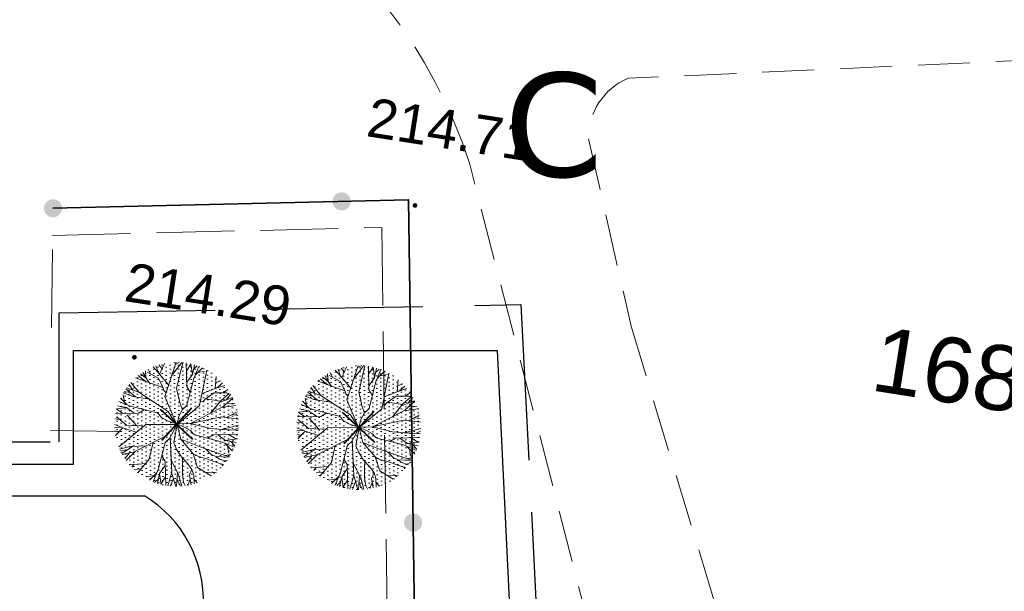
# Model space of a CAD drawing. Extents: x 6601440 to 6601733, y 5738487 to 5738717.
# Tile 99 of 129: x 6601529 to 6601548, y 5738649 to 5738660. Entities that reach past the tile are written whole.
import ezdxf
from ezdxf.enums import TextEntityAlignment as Align

# ---------------------------------------------------------------- set-up
doc = ezdxf.new("R2010")
doc.units = 0
doc.linetypes.add('PRZER2-1', pattern=[3, 2, -1])
doc.linetypes.add('PRZER3-1', pattern=[4, 3, -1])
doc.layers.get('0').update_dxf_attribs({"linetype": 'CONTINUOUS'})
doc.layers.add('0_ZT_ZIELEŃ drzewa', color=7, linetype='CONTINUOUS', lineweight=30)
for name, color, linetype, lineweight, true_color in [('GESDZI_O', 7, 'CONTINUOUS', 0, 0x008000), ('GESSCH', 7, 'CONTINUOUS', 18, 0x0a0909), ('GSLKOG', 7, 'CONTINUOUS', 35, 0x0a0909), ('GSPWPS', 7, 'CONTINUOUS', 13, 0x0a0909), ('GSPWPS_O', 7, 'CONTINUOUS', 0, 0x0a0909), ('GSSKOA', 7, 'PRZER3-1', 18, 0x0a0909), ('GSSKOD', 7, 'PRZER2-1', 18, 0x0a0909)]:
    doc.layers.add(name, color=color, linetype=linetype, lineweight=lineweight, true_color=true_color)
doc.styles.add('APLUS', font='arial.ttf', dxfattribs={"width": 0.6})
doc.styles.add('GEO-INFO', font='arial.ttf')
doc.styles.get("Standard").update_dxf_attribs({"font": 'arial.ttf'})

# ---------------------------------------------------------------- blocks, each defined once
blk = doc.blocks.new('KOLO')
blk.add_hatch(color=0).paths.add_polyline_path([(0, 0.5), (-0.12941, 0.482963), (-0.25, 0.433013), (-0.353553, 0.353553), (-0.433013, 0.25), (-0.482963, 0.12941), (-0.5, 0), (-0.482963, -0.12941), (-0.433013, -0.25), (-0.353553, -0.353553), (-0.25, -0.433013), (-0.12941, -0.482963), (0, -0.5), (0.12941, -0.482963), (0.25, -0.433013), (0.353553, -0.353553), (0.433013, -0.25), (0.482963, -0.12941), (0.5, 0), (0.482963, 0.12941), (0.433013, 0.25), (0.353553, 0.353553), (0.25, 0.433013), (0.12941, 0.482963)])
blk = doc.blocks.new('A$C528fa404')
at = {"layer": '0_ZT_ZIELEŃ drzewa', "lineweight": 13, "true_color": 0x33cc00}
h = blk.add_hatch(dxfattribs=at)
h.set_pattern_fill('DOTS', color=82, scale=0.05, style=0)
h.set_pattern_definition([(0, (-6600136.14579, -5737018.89115), (0.0396875, 0.079375), [0, -0.079375])])
edge = h.paths.add_edge_path()
edge.add_ellipse((0, 0), major_axis=(0.047, -1.193), ratio=1, start_angle=269.4342, end_angle=629.4342)
at = {"lineweight": 0}
for p, q in [((-0.059, 1.033), (-0.206, 1.176)), ((-0.14, 1.112), (-0.116, 1.188)), ((-0.059, 1.033), (0.003, 1.194)), ((-0.046, 1.081), (-0.051, 1.193)), ((-0.009, 0.967), (0.151, 1.153)), ((0.104, 1.099), (0.112, 1.189)), ((0.221, 0.731), (0.215, 1.175)), ((0.299, 1.156), (0.217, 1.029)), ((0.329, 0.964), (0.306, 1.154)), ((-0.512, 0.798), (-0.69, 0.975)), ((-0.541, 0.914), (-0.65, 1.002)), ((-0.52, 0.817), (-0.57, 1.049)), ((-0.417, 0.85), (-0.553, 1.059)), ((-0.491, 0.963), (-0.497, 1.086)), ((-0.419, 0.902), (-0.468, 1.101)), ((0.004, 0.593), (-0.423, 1.117)), ((-0.146, 0.777), (-0.059, 1.033)), ((-0.025, 0.753), (-0.009, 0.967)), ((-0.024, 0.767), (0.191, 0.954)), ((0.224, 0.813), (0.329, 0.964)), ((0.329, 0.964), (0.368, 1.136)), ((0.355, 0.882), (0.45, 1.106)), ((0.384, 0.949), (0.515, 1.077)), ((0.436, 1.001), (0.575, 1.025)), ((0.534, 0.788), (0.69, 0.975)), ((0.542, 0.84), (0.612, 1.025)), ((0.621, 0.892), (0.641, 1.007)), ((0.632, 0.744), (0.708, 0.962)), ((-0.853, 0.688), (-0.864, 0.824)), ((-0.763, 0.829), (-0.818, 0.869)), ((-0.746, 0.597), (-0.769, 0.913)), ((-0.214, 0.191), (-0.512, 0.798)), ((-0.407, 0.584), (-0.419, 0.902)), ((0.222, 0.375), (0.355, 0.882)), ((0.491, 0.526), (0.542, 0.84)), ((0.622, 0.725), (0.814, 0.874)), ((0.664, 0.837), (0.777, 0.907)), ((0.709, 0.259), (0.902, 0.782)), ((-0.981, 0.441), (-1.005, 0.579)), ((-0.667, 0.53), (-0.928, 0.752)), ((-0.044, 0.651), (-0.018, 0.707)), ((-0.018, 0.707), (-0.025, 0.753)), ((-0.001, 0.006), (0.004, 0.593)), ((0.221, 0.73), (0.221, 0.731)), ((0.284, 0.624), (0.221, 0.73)), ((0.25, 0.159), (0.622, 0.725)), ((0.807, 0.524), (0.895, 0.583)), ((0.83, 0.587), (0.944, 0.732)), ((0.895, 0.583), (0.977, 0.687)), ((0.895, 0.583), (1.006, 0.643)), ((0.896, 0.584), (1.037, 0.593)), ((-1.044, 0.356), (-1.113, 0.431)), ((-0.863, 0.359), (-1.101, 0.461)), ((-0.93, 0.388), (-1.069, 0.531)), ((-0.343, 0.454), (-0.667, 0.53)), ((0.89, 0.344), (1.008, 0.559)), ((0.97, 0.32), (1.108, 0.444)), ((0.974, 0.497), (1.065, 0.54)), ((1.01, 0.35), (1.129, 0.389)), ((-0.711, 0.226), (-1.174, 0.219)), ((-0.944, 0.334), (-1.154, 0.308)), ((-1.146, 0.309), (-1.01, 0.221)), ((-0.944, 0.334), (-1.133, 0.377)), ((-0.793, 0.228), (-0.944, 0.334)), ((-0.355, 0.226), (-0.863, 0.359)), ((-0.71, 0.226), (-0.711, 0.226)), ((-0.605, 0.288), (-0.71, 0.226)), ((-0.325, 0.205), (-0.355, 0.226)), ((-0.271, 0.14), (-0.325, 0.205)), ((0.001, 0.006), (-0.214, 0.191)), ((0.005, 0.002), (0.537, 0.223)), ((0.07, 0.175), (0.135, 0.29)), ((0.135, 0.29), (0.2, 0.344)), ((0.2, 0.344), (0.222, 0.375)), ((0.537, 0.223), (1.198, 0.003)), ((0.608, 0.199), (0.651, 0.244)), ((0.651, 0.244), (0.696, 0.253)), ((0.696, 0.253), (0.89, 0.344)), ((0.762, 0.148), (0.97, 0.32)), ((0.97, 0.32), (1.172, 0.226)), ((1.073, 0.272), (1.147, 0.332)), ((-0.943, 0.097), (-1.194, 0.023)), ((-0.922, -0.009), (-1.194, 0.012)), ((-1.057, 0.002), (-1.192, -0.063)), ((-1.038, 0.069), (-1.187, 0.131)), ((-0.922, 0.099), (-1.181, 0.177)), ((-0.684, 0.109), (-0.969, -0.032)), ((-0.246, 0.127), (-0.922, 0.099)), ((-0.469, 0.01), (-0.624, -0.089)), ((-0.351, 0.055), (-0.469, 0.01)), ((-0.001, -0.008), (-0.351, 0.055)), ((-0.155, 0.074), (-0.271, 0.14)), ((-0.022, 0.007), (-0.155, 0.074)), ((-0.032, -0.014), (-0.005, 0.003)), ((-0.022, 0.007), (-0.006, 0.002)), ((-0.012, 0.003), (0.357, -0.446)), ((-0.001, 0.006), (0.25, 0.159)), ((0.009, -0.005), (0.07, 0.175)), ((0.938, 0.089), (1.193, -0.108)), ((1.15, 0.019), (1.196, -0.066)), ((-0.969, -0.032), (-1.191, -0.091)), ((-1.12, -0.127), (-1.183, -0.159)), ((-0.958, -0.107), (-1.12, -0.127)), ((-0.76, -0.109), (-0.958, -0.107)), ((-0.649, -0.111), (-0.76, -0.109)), ((-0.624, -0.089), (-0.756, -0.206)), ((-0.288, -0.077), (-0.567, -0.314)), ((-0.288, -0.077), (-0.428, -0.428)), ((-0.032, -0.014), (-0.288, -0.077)), ((-0.055, -0.151), (-0.12, -0.266)), ((0.009, -0.005), (-0.055, -0.151)), ((-0.032, -0.013), (-0.005, -0.002)), ((-0.002, -0.008), (-0.002, -0.006)), ((0.006, -0.002), (0.17, -0.05)), ((0.008, -0.005), (0.013, -0.265)), ((0.17, -0.05), (0.286, -0.116)), ((0.397, -0.068), (0.286, -0.116)), ((0.286, -0.116), (0.34, -0.181)), ((0.34, -0.181), (0.37, -0.202)), ((0.692, -0.005), (0.397, -0.068)), ((1.19, -0.128), (0.692, -0.005)), ((-1.055, -0.254), (-1.176, -0.206)), ((-1.055, -0.254), (-1.163, -0.272)), ((-0.979, -0.322), (-1.148, -0.327)), ((-1.053, -0.325), (-1.129, -0.389)), ((-0.973, -0.241), (-1.055, -0.254)), ((-0.87, -0.289), (-0.979, -0.322)), ((-0.87, -0.289), (-0.973, -0.241)), ((-0.756, -0.206), (-0.87, -0.289)), ((-0.567, -0.314), (-0.833, -0.398)), ((-0.567, -0.314), (-0.62, -0.418)), ((-0.206, -0.351), (-0.34, -0.858)), ((-0.185, -0.32), (-0.206, -0.351)), ((-0.12, -0.266), (-0.185, -0.32)), ((0.013, -0.265), (-0.085, -0.651)), ((0.013, -0.265), (0.137, -0.868)), ((0.013, -0.265), (0.317, -0.869)), ((0.37, -0.202), (0.878, -0.335)), ((0.62, -0.264), (0.725, -0.202)), ((0.725, -0.202), (0.727, -0.202)), ((0.727, -0.202), (1.181, -0.195)), ((0.808, -0.204), (0.96, -0.31)), ((0.878, -0.335), (1.113, -0.436)), ((0.945, -0.364), (1.082, -0.505)), ((0.96, -0.31), (1.162, -0.285)), ((0.96, -0.31), (1.143, -0.351)), ((1.161, -0.285), (1.025, -0.197)), ((1.059, -0.332), (1.125, -0.404)), ((-0.833, -0.398), (-0.998, -0.655)), ((-0.931, -0.55), (-0.922, -0.759)), ((-0.658, -0.554), (-0.723, -0.729)), ((-0.62, -0.418), (-0.658, -0.554)), ((-0.474, -0.555), (-0.582, -0.661)), ((-0.428, -0.428), (-0.551, -0.768)), ((0.357, -0.446), (1.04, -0.586)), ((0.431, -0.461), (0.446, -0.52)), ((0.488, -0.563), (0.44, -0.844)), ((0.446, -0.52), (0.48, -0.552)), ((0.48, -0.552), (0.603, -0.727)), ((0.59, -0.493), (0.684, -0.746)), ((0.997, -0.417), (1.02, -0.555)), ((-0.925, -0.692), (-0.951, -0.723)), ((-0.723, -0.729), (-0.782, -0.902)), ((-0.626, -0.756), (-0.672, -0.807)), ((-0.626, -0.756), (-0.639, -1.009)), ((-0.582, -0.661), (-0.626, -0.756)), ((-0.269, -0.6), (-0.206, -0.706)), ((-0.206, -0.706), (-0.206, -0.707)), ((-0.206, -0.707), (-0.199, -1.178)), ((-0.085, -0.651), (-0.106, -0.872)), ((0.21, -0.656), (0.456, -0.858)), ((0.603, -0.727), (0.597, -0.972)), ((0.684, -0.746), (0.744, -0.932)), ((0.684, -0.746), (0.913, -0.768)), ((0.797, -0.757), (0.834, -0.853)), ((-0.769, -0.863), (-0.801, -0.885)), ((-0.672, -0.807), (-0.721, -0.951)), ((-0.709, -0.915), (-0.699, -0.968)), ((-0.551, -0.768), (-0.631, -1.014)), ((-0.603, -0.928), (-0.588, -1.039)), ((-0.368, -0.925), (-0.521, -1.074)), ((-0.34, -0.858), (-0.446, -1.108)), ((-0.314, -0.94), (-0.36, -1.141)), ((-0.209, -0.789), (-0.314, -0.94)), ((-0.314, -0.94), (-0.287, -1.161)), ((-0.106, -0.872), (-0.119, -1.189)), ((-0.106, -0.872), (-0.023, -1.194)), ((0.137, -0.868), (0.094, -1.19)), ((0.317, -0.869), (0.354, -1.14)), ((0.328, -0.887), (0.499, -1.085)), ((0.416, -0.824), (0.509, -1.08)), ((0.456, -0.858), (0.586, -1.016)), ((0.598, -0.901), (0.661, -0.992)), ((0.704, -0.793), (0.792, -0.891)), ((-0.421, -0.977), (-0.56, -1.001)), ((-0.337, -1.039), (-0.421, -1.117)), ((-0.29, -1.142), (-0.202, -1.005)), ((-0.115, -1.105), (-0.076, -1.192)), ((-0.115, -1.106), (-0.115, -1.105)), ((0.125, -0.96), (0.236, -1.169)), ((0.185, -1.074), (0.161, -1.182)), ((0.393, -0.962), (0.398, -1.124)), ((0.462, -0.951), (0.575, -1.047))]:
    blk.add_line(p, q, dxfattribs=at)
at = {"lineweight": 40}
for points in [[(0.309, -0.291), (-0.309, 0.291)], [(-0.291, -0.309), (0.291, 0.309)]]:
    blk.add_lwpolyline(points, dxfattribs=at)
at = {"lineweight": 0}
blk.add_ellipse((0, 0), major_axis=(-0.00325, -0.0048), ratio=1, start_param=5.337382, end_param=11.620567, dxfattribs=at)
at = {"lineweight": 0, "style": 'APLUS', "text_generation_flag": 6, "flags": 9}
for p, height, rotation, width in [((-0.073, 0.06), 0.0000285, 1.6129, 0.799982), ((0.142, -0.115), 0.0000548, 181.9492, 0.799999)]:
    blk.add_attdef('ESTCODE', p, '', height=height, rotation=rotation, dxfattribs=dict(at, width=width))

msp = doc.modelspace()

# ---------------------------------------------------------------- linework, layer by layer
at = {"color": 3}
for p, q in [((6601529.9391, 5738651.11478), (6601529.9391, 5738653.30351)), ((6601529.9391, 5738653.30351), (6601538.09363, 5738653.30351)), ((6601538.09363, 5738653.30351), (6601539.18388, 5738630.9046)), ((6601521.74943, 5738651.11478), (6601529.9391, 5738651.11478)), ((6601528.46561, 5738650.50703), (6601531.30794, 5738650.50703))]:
    msp.add_line(p, q, dxfattribs=at)
at = {"color": 7, "linetype": 'PRZER3-1', "lineweight": 30, "elevation": 10.06}
msp.add_lwpolyline([(6601510.43099, 5738653.7127), (6601522.49994, 5738653.91001), (6601522.49002, 5738651.5425), (6601529.66651, 5738651.5425), (6601529.66651, 5738654.02683), (6601538.55011, 5738654.18645), (6601539.54007, 5738634.77356), (6601549.69265, 5738634.50447), (6601552.07964, 5738633.33731), (6601567.28346, 5738633.12408), (6601570.6548, 5738637.80075), (6601571.66308, 5738632.20458), (6601571.54575, 5738595.28982), (6601574.72819, 5738588.65305), (6601578.36042, 5738588.65305), (6601578.43231, 5738576.80623), (6601579.79306, 5738576.80976), (6601579.79306, 5738571.10128), (6601578.48092, 5738571.09182), (6601578.5841, 5738558.98185), (6601511.23283, 5738558.57583), (6601510.2684, 5738653.7127)], dxfattribs=at)
at = {"color": 3}
msp.add_arc((6601530.07375, 5738648.48432), 2.36951, 357.78234, 58.609973, dxfattribs=at)
at = {"layer": 'GESSCH', "linetype": 'Continuous'}
msp.add_polyline3d([(6601530.84161, 5738651.74526, 10.26), (6601529.49651, 5738651.7605, 10.26)], dxfattribs=at)
at = {"layer": 'GSLKOG', "linetype": 'Continuous', "elevation": 10.18}
msp.add_lwpolyline([(6601529.54498, 5738656.03954), (6601536.38876, 5738656.20367), (6601536.69502, 5738634.74895), (6601549.56002, 5738634.44171), (6601551.94466, 5738633.2715), (6601567.28346, 5738633.12408), (6601567.4948, 5738603.50856), (6601572.89396, 5738592.42005)], dxfattribs=at)
at = {"layer": 'GSSKOA', "linetype": 'PRZER3-1', "lineweight": 18, "ltscale": 0.5}
for p, q in [((6601529.53908, 5738655.51914, 10.18), (6601535.87583, 5738655.67121, 10.18)), ((6601535.87583, 5738655.67121, 10.18), (6601536.16263, 5738634.22214, 10.18)), ((6601529.51898, 5738653.74417, 10.18), (6601529.53908, 5738655.51914, 10.18))]:
    msp.add_line(p, q, dxfattribs=at)
at = {"layer": 'GSSKOD', "linetype": 'PRZER2-1', "lineweight": 18, "ltscale": 0.5}
for p, q in [((6601565.17596, 5738659.65443, 10.18), (6601540.61388, 5738658.54202, 10.18)), ((6601539.85345, 5738657.374, 10.18), (6601540.67245, 5738653.77127, 10.18)), ((6601542.53394, 5738637.62323, 10.18), (6601537.56672, 5738656.88914, 10.18)), ((6601540.67245, 5738653.77127, 10.18), (6601544.94501, 5738639.62874, 10.18))]:
    msp.add_line(p, q, dxfattribs=at)
for centre, radius, start, end in [((6601528.18542, 5738653.87206, 10.18), 9.85452, 17.828098, 57.605442), ((6601541.096, 5738657.39658, 10.18), 1.24276, 112.826616, 181.041048)]:
    msp.add_arc(centre, radius, start, end, dxfattribs=at)

# ---------------------------------------------------------------- block references
at = {"layer": '0_ZT_ZIELEŃ drzewa', "lineweight": 40, "transparency": 33554687, "rotation": 90.40828193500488}
for p in [(6601531.92577, 5738651.88113), (6601535.43031, 5738651.81859)]:
    msp.add_blockref('A$C528fa404', p, dxfattribs=at)
at = {"layer": 'GSLKOG', "lineweight": 5, "xscale": 0.35, "yscale": 0.35, "rotation": 81.147178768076}
for p in [(6601535.10164, 5738656.1728, 10.18), (6601529.54498, 5738656.03954, 10.18), (6601536.47743, 5738649.99179, 10.18)]:
    msp.add_blockref('KOLO', p, dxfattribs=at)
at = {"layer": 'GSPWPS', "lineweight": 5, "xscale": 0.08999999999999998, "yscale": 0.08999999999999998, "rotation": 81.147178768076}
for p in [(6601536.5145, 5738656.09421, 10.2), (6601531.11257, 5738653.17293, 10.2)]:
    msp.add_blockref('KOLO', p, dxfattribs=at)

# ---------------------------------------------------------------- texts
at = {"color": 3, "insert": (6601538.22282, 5738658.64932), "char_height": 1, "width": 1.655808, "attachment_point": 1}
msp.add_mtext(' {\\fVerdana|b0|i0|c238|p34;\\H2x;\\C7;C}', dxfattribs=at)
at = {"layer": 'GESDZI_O', "lineweight": 0, "style": 'GEO-INFO'}
msp.add_text('168/18', height=1.25, rotation=351.013904, dxfattribs=at).set_placement((6601547.988, 5738652.74289, 10.56), align=Align.MIDDLE_CENTER)
at = {"layer": 'GSPWPS_O', "lineweight": 0, "style": 'GEO-INFO'}
for s, p in [('214.71', (6601535.55415, 5738657.43181, 10.8)), ('214.29', (6601530.89264, 5738654.2587, 10.8))]:
    msp.add_text(s, height=0.75, rotation=351.147179, dxfattribs=at).set_placement(p)

doc.saveas('drawing.dxf')
